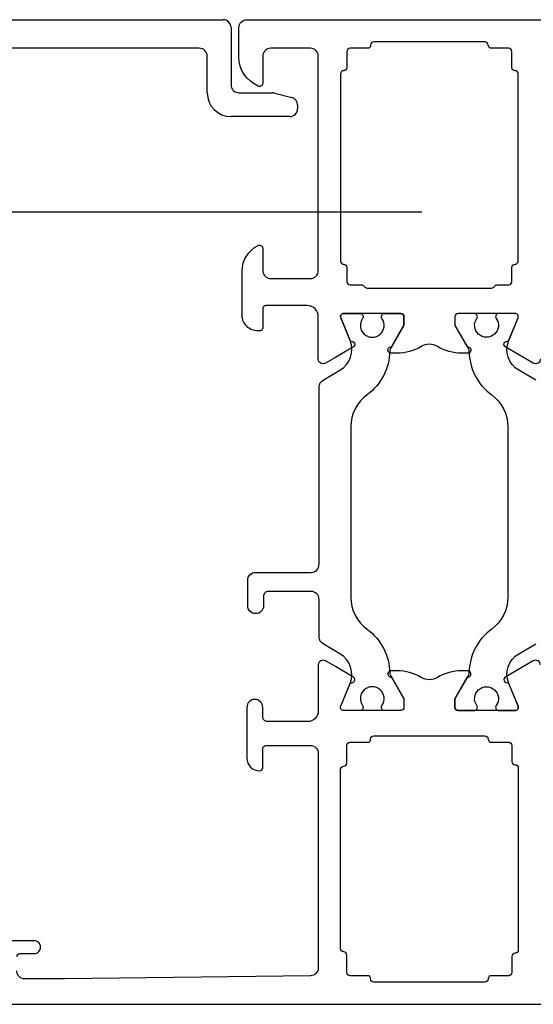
# Model space of a CAD drawing. Header units: millimetres. Extents: x 111285 to 237437, y -9513 to 52045.
# Tile 67 of 117: x 140112 to 140145, y 400 to 462. Entities that reach past the tile are written whole.
import ezdxf

# ---------------------------------------------------------------- set-up
doc = ezdxf.new("R2010")
doc.units = ezdxf.units.MM
doc.header["$LTSCALE"] = 100
doc.linetypes.add('ACAD_ISO10W100', pattern=[18, 12, -3, 0, -3])
doc.layers.get('0').update_dxf_attribs({"color": 252})
doc.layers.add('0-BUITENKOZIJNEN', color=252, linetype='Continuous')

# ---------------------------------------------------------------- blocks, each defined once
blk = doc.blocks.new('SR8-hori')
at = {"linetype": 'ACAD_ISO10W100', "ltscale": 0.25}
blk.add_line((2459.451, 44.803), (2505.523, 44.806), dxfattribs=at)
at = {"linetype": 'Continuous'}
blk.add_lwpolyline([(2503.504, 15.775, 0.126173), (2503.544, 15.632), (2504.4, 14.15), (2504.4, 13.6, -0.414214), (2504.2, 13.4), (2503.175, 13.4, -0.609065), (2503.012, 13.716, 1.936492), (2501.788, 13.716, -0.609065), (2501.625, 13.4), (2500.598, 13.4), (2500.598, 13.4, -0.534511), (2500.413, 13.677), (2500.413, 13.677), (2501.004, 15.102, 0.376373), (2500.368, 16.975), (2499.3, 17.592, -0.267949), (2499.05, 18.025), (2499.05, 20.4, 0.414214), (2498.55, 20.9), (2495.85, 20.9, 0.414214), (2495.55, 20.6), (2495.55, 20, -1), (2494.55, 20), (2494.55, 21.6, -0.414214), (2495.05, 22.1), (2498.55, 22.1, 0.414214), (2499.05, 22.6), (2499.05, 33.775, -0.267949), (2499.3, 34.208), (2500.368, 34.825, 0.376373), (2501.004, 36.698), (2500.413, 38.123, -0.534511), (2500.598, 38.4), (2501.625, 38.4, -0.609065), (2501.788, 38.084, 1.936492), (2503.012, 38.084, -0.609065), (2503.175, 38.4), (2504.2, 38.4), (2504.2, 38.4, -0.414214), (2504.4, 38.2), (2504.4, 38.2), (2504.4, 37.65), (2503.544, 36.168, 0.126173), (2503.504, 36.025, -0.233397), (2502.073, 33.276, 0.239087), (2501.05, 31.259), (2501.05, 20.541, 0.239087), (2502.073, 18.524, -0.233397)], format="xyb", close=True, dxfattribs=at)
blk.add_lwpolyline([(2512.7, 34.208), (2511.632, 34.825, -0.376373), (2510.996, 36.698), (2511.587, 38.123, 0.534511), (2511.402, 38.4), (2510.375, 38.4, 0.609065), (2510.212, 38.084, -1.936492), (2508.988, 38.084, 0.609065), (2508.825, 38.4), (2507.8, 38.4), (2507.8, 38.4, 0.414214), (2507.6, 38.2), (2507.6, 38.2), (2507.6, 37.65), (2508.456, 36.168, -0.126173), (2508.496, 36.025, 0.233397), (2509.927, 33.276, -0.239087), (2510.95, 31.259), (2510.95, 20.541, -0.239087), (2509.927, 18.524, 0.233397), (2508.496, 15.775, -0.126173), (2508.456, 15.632), (2507.6, 14.15), (2507.6, 13.6, 0.414214), (2507.8, 13.4), (2508.825, 13.4, 0.609065), (2508.988, 13.716, -1.936492), (2510.212, 13.716, 0.609065), (2510.375, 13.4), (2511.402, 13.4), (2511.402, 13.4, 0.534511), (2511.587, 13.677), (2511.587, 13.677), (2510.996, 15.102, -0.376373), (2511.632, 16.975), (2512.7, 17.592, 0.267949)], format="xyb", dxfattribs=at)
at = {"layer": '0-BUITENKOZIJNEN', "linetype": 'Continuous'}
for p, q in [((2450.5, 56.9), (2493, 56.9)), ((2493.5, 56.4), (2493.5, 52.8)), ((2491.5, 55.1), (2468, 55.1)), ((2492, 52.3), (2492, 54.6)), ((2492, 54.6), (2492, 54.6)), ((2493.5, 52.8), (2493.5, 52.8)), ((2492, 52.3), (2492, 52.3)), ((2494, 52.3), (2496.134, 52.3)), ((2496.134, 52.3), (2496.134, 52.3)), ((2496.264, 52.283), (2497.329, 51.997)), ((2497.7, 51.514), (2497.7, 51.3)), ((2497.2, 50.8), (2493.5, 50.8))]:
    blk.add_line(p, q, dxfattribs=at)
for points in [[(2513, 35.533, -0.57735), (2512.55, 35.273), (2512.55, 35.273), (2511.921, 35.636), (2511.921, 35.636), (2510.82, 36.272, -1), (2510.973, 36.642), (2511.587, 38.123), (2511.587, 38.123, 0.534511), (2511.402, 38.4), (2511.402, 38.4), (2507.8, 38.4), (2507.8, 38.4, 0.414214), (2507.6, 38.2), (2507.6, 38.2), (2507.6, 37.66), (2507.6, 37.66), (2508.386, 36.298), (2508.386, 36.298, -1.077346), (2508.416, 35.9), (2508.416, 35.9), (2508.039, 35.9), (2508.039, 35.9, -0.134511), (2506.51, 36.319, 0.273978), (2505.49, 36.319, -0.134511), (2503.961, 35.9), (2503.961, 35.9), (2503.584, 35.9), (2503.584, 35.9, -1.077346), (2503.614, 36.298), (2503.614, 36.298), (2504.4, 37.66), (2504.4, 37.66), (2504.4, 38.2), (2504.4, 38.2, 0.414214), (2504.2, 38.4), (2500.598, 38.4, 0.534511), (2500.413, 38.123), (2501.027, 36.642, -1), (2501.18, 36.272), (2500.079, 35.636), (2499.45, 35.273, -0.57735), (2499, 35.533), (2499, 38.2, 0.414214), (2498.3, 38.9), (2495.7, 38.9, 0.414214), (2495.5, 38.7), (2495.5, 37.5, -0.414214), (2495.3, 37.3), (2495.2, 37.3, -0.414214), (2494.2, 38.3), (2494.2, 41.061, -0.287008), (2495.212, 42.68, -0.553992), (2495.5, 42.5), (2495.5, 41.1, 0.414214), (2496, 40.6), (2498.5, 40.6, 0.414214), (2499, 41.1), (2499, 54.6, 0.414214), (2498.5, 55.1), (2496, 55.1, 0.414214), (2495.5, 54.6), (2495.5, 52.9, -0.536675), (2495.222, 52.716, -0.301511), (2494, 54.558), (2494, 56.4, -0.414214), (2494.5, 56.9), (2517.5, 56.9, -0.414214)], [(2513, 16.267, 0.57735), (2512.55, 16.527), (2511.921, 16.164), (2510.82, 15.528, 1), (2510.973, 15.158), (2511.587, 13.677, -0.534511), (2511.402, 13.4), (2507.8, 13.4, -0.414214), (2507.6, 13.6), (2507.6, 14.14), (2508.386, 15.502, 1.077346), (2508.416, 15.9), (2508.039, 15.9, 0.134511), (2506.51, 15.481, -0.273978), (2505.49, 15.481, 0.134511), (2503.961, 15.9), (2503.584, 15.9, 1.077346), (2503.614, 15.502), (2504.4, 14.14), (2504.4, 13.6, -0.414214), (2504.2, 13.4), (2500.598, 13.4, -0.534511), (2500.413, 13.677), (2501.027, 15.158, 1), (2501.18, 15.528), (2500.079, 16.164), (2499.45, 16.527), (2499.45, 16.527, 0.57735), (2499, 16.267), (2499, 16.267), (2499, 13.4, -0.414214), (2498.3, 12.7), (2495.8, 12.7, -0.414214), (2495.5, 13), (2495.5, 13.6, 0.414214), (2495, 14.1, 0.414214), (2494.5, 13.6), (2494.5, 13.6), (2494.5, 10.4, 0.414214), (2495.3, 9.6, 0.414214), (2495.5, 9.8), (2495.5, 11), (2495.5, 11, -0.414214), (2495.7, 11.2), (2498.5, 11.2), (2498.5, 11.2, -0.414214), (2499, 10.7), (2499, -2.8, -0.414214), (2498.5, -3.3), (2483, -3.5), (2480.5, -3.5, -0.414214), (2480, -3)], [(2480, -2.1, -0.414214), (2480.2, -1.9), (2480.2, -1.9), (2481.1, -1.9, 0.414214), (2481.5, -1.5, 0.414214), (2481.1, -1.1), (2478, -1.1)], [(2472.5, -5.1), (2539.5, -5.1, 0.414214)]]:
    blk.add_lwpolyline(points, format="xyb", dxfattribs=at)
for points in [[(2511.6, 47.594), (2511.6, 53.487), (2511.6, 53.487, 0.414214), (2511.4, 53.687), (2511.4, 53.687, -0.414214), (2511.2, 53.887), (2511.2, 53.887), (2511.2, 54.9), (2511.2, 54.9, 0.414214), (2511, 55.1), (2511, 55.1), (2509.9, 55.1), (2509.9, 55.1, -0.414214), (2509.7, 55.3), (2509.7, 55.3, 0.414214), (2509.5, 55.5), (2509.5, 55.5), (2506, 55.5), (2506, 55.5), (2502.5, 55.5, 0.414214), (2502.3, 55.3), (2502.3, 55.3, -0.414214), (2502.1, 55.1), (2502.1, 55.1), (2501, 55.1), (2501, 55.1, 0.414214), (2500.8, 54.9), (2500.8, 54.9), (2500.8, 53.887), (2500.8, 53.887, -0.414214), (2500.6, 53.687), (2500.6, 53.687, 0.414214), (2500.4, 53.487), (2500.4, 53.487), (2500.4, 47.594), (2500.4, 41.7, 0.414214), (2500.6, 41.5, -0.414214), (2500.8, 41.3), (2500.8, 40.4, 0.414214), (2501, 40.2), (2501.727, 40.2, -0.267949), (2501.9, 40.1), (2501.9, 40.1, 0.267949), (2502.073, 40), (2506, 40), (2509.927, 40, 0.267949), (2510.1, 40.1, -0.267949), (2510.273, 40.2), (2511, 40.2, 0.414214), (2511.2, 40.4), (2511.2, 41.3, -0.414214), (2511.4, 41.5, 0.414214), (2511.6, 41.7), (2511.6, 41.7)], [(2511.6, 9.787), (2511.6, -1.687, -0.414214), (2511.4, -1.887, 0.414214), (2511.2, -2.087), (2511.2, -3.1, -0.414214), (2511, -3.3), (2509.9, -3.3, 0.414214), (2509.7, -3.5, -0.414214), (2509.5, -3.7), (2506, -3.7), (2502.5, -3.7), (2502.5, -3.7, -0.414214), (2502.3, -3.5), (2502.3, -3.5, 0.414214), (2502.1, -3.3), (2502.1, -3.3), (2501, -3.3), (2501, -3.3, -0.414214), (2500.8, -3.1), (2500.8, -3.1), (2500.8, -2, 0.414214), (2500.6, -1.8, -0.414214), (2500.4, -1.6), (2500.4, 9.7, -0.414214), (2500.6, 9.9, 0.414214), (2500.8, 10.1), (2500.8, 11.2, -0.414214), (2501, 11.4), (2502.1, 11.4, 0.414214), (2502.3, 11.6, -0.414214), (2502.5, 11.8), (2506, 11.8), (2509.5, 11.8, -0.414214), (2509.7, 11.6, 0.414214), (2509.9, 11.4), (2511, 11.4, -0.414214), (2511.2, 11.2), (2511.2, 10.187, 0.414214), (2511.4, 9.987, -0.414214)]]:
    blk.add_lwpolyline(points, format="xyb", close=True, dxfattribs=at)
for centre, radius, start, end in [((2493, 56.4), 0.5, 0, 90), ((2491.5, 54.6), 0.5, 0, 90), ((2494, 52.8), 0.5, 180, 270), ((2493.5, 52.3), 1.5, 180, 270), ((2496.134, 51.8), 0.5, 75, 90), ((2497.2, 51.514), 0.5, 0, 75), ((2497.2, 51.3), 0.5, 270, 0)]:
    blk.add_arc(centre, radius, start, end, dxfattribs=at)
blk = doc.blocks.new('onderlegger beganegrond')
blk.add_blockref('SR8-hori', (11480, 405.1))

msp = doc.modelspace()

# ---------------------------------------------------------------- linework, layer by layer
at = {"linetype": 'ACAD_ISO10W100', "ltscale": 0.25}
msp.add_line((140091.45, 449.903), (140137.522, 449.906), dxfattribs=at)
msp.add_line((140091.45, 449.903), (140137.522, 449.906), dxfattribs=at)
msp.add_line((140091.45, 449.903), (140137.522, 449.906), dxfattribs=at)
at = {"linetype": 'Continuous'}
msp.add_lwpolyline([(140135.503, 420.875, 0.126173), (140135.543, 420.732), (140136.399, 419.25), (140136.399, 418.7, -0.414214), (140136.199, 418.5), (140135.173, 418.5, -0.609065), (140135.01, 418.816, 1.936492), (140133.787, 418.816, -0.609065), (140133.624, 418.5), (140132.597, 418.5), (140132.597, 418.5, -0.534511), (140132.412, 418.777), (140132.412, 418.777), (140133.002, 420.202, 0.376373), (140132.367, 422.075), (140131.299, 422.692, -0.267949), (140131.049, 423.125), (140131.049, 425.5, 0.414214), (140130.549, 426), (140127.849, 426, 0.414214), (140127.549, 425.7), (140127.549, 425.1, -1), (140126.549, 425.1), (140126.549, 426.7, -0.414214), (140127.049, 427.2), (140130.549, 427.2, 0.414214), (140131.049, 427.7), (140131.049, 438.875, -0.267949), (140131.299, 439.308), (140132.367, 439.925, 0.376373), (140133.002, 441.798), (140132.412, 443.223, -0.534511), (140132.597, 443.5), (140133.624, 443.5, -0.609065), (140133.787, 443.184, 1.936492), (140135.01, 443.184, -0.609065), (140135.173, 443.5), (140136.199, 443.5), (140136.199, 443.5, -0.414214), (140136.399, 443.3), (140136.399, 443.3), (140136.399, 442.75), (140135.543, 441.268, 0.126173), (140135.503, 441.125, -0.233397), (140134.071, 438.376, 0.239087), (140133.049, 436.359), (140133.049, 425.641, 0.239087), (140134.071, 423.624, -0.233397)], format="xyb", close=True, dxfattribs=at)
msp.add_lwpolyline([(140135.503, 420.875, 0.126173), (140135.543, 420.732), (140136.399, 419.25), (140136.399, 418.7, -0.414214), (140136.199, 418.5), (140135.173, 418.5, -0.609065), (140135.01, 418.816, 1.936492), (140133.787, 418.816, -0.609065), (140133.624, 418.5), (140132.597, 418.5), (140132.597, 418.5, -0.534511), (140132.412, 418.777), (140132.412, 418.777), (140133.002, 420.202, 0.376373), (140132.367, 422.075), (140131.299, 422.692, -0.267949), (140131.049, 423.125), (140131.049, 425.5, 0.414214), (140130.549, 426), (140127.849, 426, 0.414214), (140127.549, 425.7), (140127.549, 425.1, -1), (140126.549, 425.1), (140126.549, 426.7, -0.414214), (140127.049, 427.2), (140130.549, 427.2, 0.414214), (140131.049, 427.7), (140131.049, 438.875, -0.267949), (140131.299, 439.308), (140132.367, 439.925, 0.376373), (140133.002, 441.798), (140132.412, 443.223, -0.534511), (140132.597, 443.5), (140133.624, 443.5, -0.609065), (140133.787, 443.184, 1.936492), (140135.01, 443.184, -0.609065), (140135.173, 443.5), (140136.199, 443.5), (140136.199, 443.5, -0.414214), (140136.399, 443.3), (140136.399, 443.3), (140136.399, 442.75), (140135.543, 441.268, 0.126173), (140135.503, 441.125, -0.233397), (140134.071, 438.376, 0.239087), (140133.049, 436.359), (140133.049, 425.641, 0.239087), (140134.071, 423.624, -0.233397)], format="xyb", close=True, dxfattribs=at)
msp.add_lwpolyline([(140135.503, 420.875, 0.126173), (140135.543, 420.732), (140136.399, 419.25), (140136.399, 418.7, -0.414214), (140136.199, 418.5), (140135.173, 418.5, -0.609065), (140135.01, 418.816, 1.936492), (140133.787, 418.816, -0.609065), (140133.624, 418.5), (140132.597, 418.5), (140132.597, 418.5, -0.534511), (140132.412, 418.777), (140132.412, 418.777), (140133.002, 420.202, 0.376373), (140132.367, 422.075), (140131.299, 422.692, -0.267949), (140131.049, 423.125), (140131.049, 425.5, 0.414214), (140130.549, 426), (140127.849, 426, 0.414214), (140127.549, 425.7), (140127.549, 425.1, -1), (140126.549, 425.1), (140126.549, 426.7, -0.414214), (140127.049, 427.2), (140130.549, 427.2, 0.414214), (140131.049, 427.7), (140131.049, 438.875, -0.267949), (140131.299, 439.308), (140132.367, 439.925, 0.376373), (140133.002, 441.798), (140132.412, 443.223, -0.534511), (140132.597, 443.5), (140133.624, 443.5, -0.609065), (140133.787, 443.184, 1.936492), (140135.01, 443.184, -0.609065), (140135.173, 443.5), (140136.199, 443.5), (140136.199, 443.5, -0.414214), (140136.399, 443.3), (140136.399, 443.3), (140136.399, 442.75), (140135.543, 441.268, 0.126173), (140135.503, 441.125, -0.233397), (140134.071, 438.376, 0.239087), (140133.049, 436.359), (140133.049, 425.641, 0.239087), (140134.071, 423.624, -0.233397)], format="xyb", close=True, dxfattribs=at)
msp.add_lwpolyline([(140144.699, 439.308), (140143.63, 439.925, -0.376373), (140142.995, 441.798), (140143.585, 443.223, 0.534511), (140143.4, 443.5), (140142.373, 443.5, 0.609065), (140142.21, 443.184, -1.936492), (140140.987, 443.184, 0.609065), (140140.824, 443.5), (140139.799, 443.5), (140139.799, 443.5, 0.414214), (140139.599, 443.3), (140139.599, 443.3), (140139.599, 442.75), (140140.454, 441.268, -0.126173), (140140.494, 441.125, 0.233397), (140141.926, 438.376, -0.239087), (140142.949, 436.359), (140142.949, 425.641, -0.239087), (140141.926, 423.624, 0.233397), (140140.494, 420.875, -0.126173), (140140.454, 420.732), (140139.599, 419.25), (140139.599, 418.7, 0.414214), (140139.799, 418.5), (140140.824, 418.5, 0.609065), (140140.987, 418.816, -1.936492), (140142.21, 418.816, 0.609065), (140142.373, 418.5), (140143.4, 418.5), (140143.4, 418.5, 0.534511), (140143.585, 418.777), (140143.585, 418.777), (140142.995, 420.202, -0.376373), (140143.63, 422.075), (140144.699, 422.692, 0.267949)], format="xyb", dxfattribs=at)
msp.add_lwpolyline([(140144.699, 439.308), (140143.63, 439.925, -0.376373), (140142.995, 441.798), (140143.585, 443.223, 0.534511), (140143.4, 443.5), (140142.373, 443.5, 0.609065), (140142.21, 443.184, -1.936492), (140140.987, 443.184, 0.609065), (140140.824, 443.5), (140139.799, 443.5), (140139.799, 443.5, 0.414214), (140139.599, 443.3), (140139.599, 443.3), (140139.599, 442.75), (140140.454, 441.268, -0.126173), (140140.494, 441.125, 0.233397), (140141.926, 438.376, -0.239087), (140142.949, 436.359), (140142.949, 425.641, -0.239087), (140141.926, 423.624, 0.233397), (140140.494, 420.875, -0.126173), (140140.454, 420.732), (140139.599, 419.25), (140139.599, 418.7, 0.414214), (140139.799, 418.5), (140140.824, 418.5, 0.609065), (140140.987, 418.816, -1.936492), (140142.21, 418.816, 0.609065), (140142.373, 418.5), (140143.4, 418.5), (140143.4, 418.5, 0.534511), (140143.585, 418.777), (140143.585, 418.777), (140142.995, 420.202, -0.376373), (140143.63, 422.075), (140144.699, 422.692, 0.267949)], format="xyb", dxfattribs=at)
msp.add_lwpolyline([(140144.699, 439.308), (140143.63, 439.925, -0.376373), (140142.995, 441.798), (140143.585, 443.223, 0.534511), (140143.4, 443.5), (140142.373, 443.5, 0.609065), (140142.21, 443.184, -1.936492), (140140.987, 443.184, 0.609065), (140140.824, 443.5), (140139.799, 443.5), (140139.799, 443.5, 0.414214), (140139.599, 443.3), (140139.599, 443.3), (140139.599, 442.75), (140140.454, 441.268, -0.126173), (140140.494, 441.125, 0.233397), (140141.926, 438.376, -0.239087), (140142.949, 436.359), (140142.949, 425.641, -0.239087), (140141.926, 423.624, 0.233397), (140140.494, 420.875, -0.126173), (140140.454, 420.732), (140139.599, 419.25), (140139.599, 418.7, 0.414214), (140139.799, 418.5), (140140.824, 418.5, 0.609065), (140140.987, 418.816, -1.936492), (140142.21, 418.816, 0.609065), (140142.373, 418.5), (140143.4, 418.5), (140143.4, 418.5, 0.534511), (140143.585, 418.777), (140143.585, 418.777), (140142.995, 420.202, -0.376373), (140143.63, 422.075), (140144.699, 422.692, 0.267949)], format="xyb", dxfattribs=at)
at = {"layer": '0-BUITENKOZIJNEN', "linetype": 'Continuous'}
for p, q in [((140082.499, 462), (140124.999, 462)), ((140082.499, 462), (140124.999, 462)), ((140082.499, 462), (140124.999, 462)), ((140125.499, 461.5), (140125.499, 457.9)), ((140125.499, 461.5), (140125.499, 457.9)), ((140125.499, 461.5), (140125.499, 457.9)), ((140123.499, 460.2), (140099.999, 460.2)), ((140123.499, 460.2), (140099.999, 460.2)), ((140123.499, 460.2), (140099.999, 460.2)), ((140123.999, 457.4), (140123.999, 459.7)), ((140123.999, 459.7), (140123.999, 459.7)), ((140123.999, 457.4), (140123.999, 459.7)), ((140123.999, 459.7), (140123.999, 459.7)), ((140123.999, 457.4), (140123.999, 459.7)), ((140123.999, 459.7), (140123.999, 459.7)), ((140125.499, 457.9), (140125.499, 457.9)), ((140125.499, 457.9), (140125.499, 457.9)), ((140125.499, 457.9), (140125.499, 457.9)), ((140123.999, 457.4), (140123.999, 457.4)), ((140123.999, 457.4), (140123.999, 457.4)), ((140123.999, 457.4), (140123.999, 457.4)), ((140125.999, 457.4), (140128.133, 457.4)), ((140125.999, 457.4), (140128.133, 457.4)), ((140125.999, 457.4), (140128.133, 457.4)), ((140128.133, 457.4), (140128.133, 457.4)), ((140128.133, 457.4), (140128.133, 457.4)), ((140128.133, 457.4), (140128.133, 457.4)), ((140128.262, 457.383), (140129.328, 457.097)), ((140128.262, 457.383), (140129.328, 457.097)), ((140128.262, 457.383), (140129.328, 457.097)), ((140129.699, 456.614), (140129.699, 456.4)), ((140129.699, 456.614), (140129.699, 456.4)), ((140129.699, 456.614), (140129.699, 456.4)), ((140129.199, 455.9), (140125.499, 455.9)), ((140129.199, 455.9), (140125.499, 455.9)), ((140129.199, 455.9), (140125.499, 455.9))]:
    msp.add_line(p, q, dxfattribs=at)
for points in [[(140144.999, 440.633, -0.57735), (140144.549, 440.373), (140144.549, 440.373), (140143.92, 440.736), (140143.92, 440.736), (140142.818, 441.372, -1), (140142.971, 441.742), (140143.585, 443.223), (140143.585, 443.223, 0.534511), (140143.4, 443.5), (140143.4, 443.5), (140139.799, 443.5), (140139.799, 443.5, 0.414214), (140139.599, 443.3), (140139.599, 443.3), (140139.599, 442.76), (140139.599, 442.76), (140140.385, 441.398), (140140.385, 441.398, -1.077346), (140140.415, 441), (140140.415, 441), (140140.037, 441), (140140.037, 441, -0.134511), (140138.508, 441.419, 0.273978), (140137.489, 441.419, -0.134511), (140135.96, 441), (140135.96, 441), (140135.582, 441), (140135.582, 441, -1.077346), (140135.612, 441.398), (140135.612, 441.398), (140136.399, 442.76), (140136.399, 442.76), (140136.399, 443.3), (140136.399, 443.3, 0.414214), (140136.199, 443.5), (140132.597, 443.5, 0.534511), (140132.412, 443.223), (140133.026, 441.742, -1), (140133.179, 441.372), (140132.077, 440.736), (140131.449, 440.373, -0.57735), (140130.999, 440.633), (140130.999, 443.3, 0.414214), (140130.299, 444), (140127.699, 444, 0.414214), (140127.499, 443.8), (140127.499, 442.6, -0.414214), (140127.299, 442.4), (140127.199, 442.4, -0.414214), (140126.199, 443.4), (140126.199, 446.161, -0.287008), (140127.211, 447.78, -0.553992), (140127.499, 447.6), (140127.499, 446.2, 0.414214), (140127.999, 445.7), (140130.499, 445.7, 0.414214), (140130.999, 446.2), (140130.999, 459.7, 0.414214), (140130.499, 460.2), (140127.999, 460.2, 0.414214), (140127.499, 459.7), (140127.499, 458, -0.536675), (140127.221, 457.816, -0.301511), (140125.999, 459.658), (140125.999, 461.5, -0.414214), (140126.499, 462), (140149.499, 462, -0.414214)], [(140144.999, 440.633, -0.57735), (140144.549, 440.373), (140144.549, 440.373), (140143.92, 440.736), (140143.92, 440.736), (140142.818, 441.372, -1), (140142.971, 441.742), (140143.585, 443.223), (140143.585, 443.223, 0.534511), (140143.4, 443.5), (140143.4, 443.5), (140139.799, 443.5), (140139.799, 443.5, 0.414214), (140139.599, 443.3), (140139.599, 443.3), (140139.599, 442.76), (140139.599, 442.76), (140140.385, 441.398), (140140.385, 441.398, -1.077346), (140140.415, 441), (140140.415, 441), (140140.037, 441), (140140.037, 441, -0.134511), (140138.508, 441.419, 0.273978), (140137.489, 441.419, -0.134511), (140135.96, 441), (140135.96, 441), (140135.582, 441), (140135.582, 441, -1.077346), (140135.612, 441.398), (140135.612, 441.398), (140136.399, 442.76), (140136.399, 442.76), (140136.399, 443.3), (140136.399, 443.3, 0.414214), (140136.199, 443.5), (140132.597, 443.5, 0.534511), (140132.412, 443.223), (140133.026, 441.742, -1), (140133.179, 441.372), (140132.077, 440.736), (140131.449, 440.373, -0.57735), (140130.999, 440.633), (140130.999, 443.3, 0.414214), (140130.299, 444), (140127.699, 444, 0.414214), (140127.499, 443.8), (140127.499, 442.6, -0.414214), (140127.299, 442.4), (140127.199, 442.4, -0.414214), (140126.199, 443.4), (140126.199, 446.161, -0.287008), (140127.211, 447.78, -0.553992), (140127.499, 447.6), (140127.499, 446.2, 0.414214), (140127.999, 445.7), (140130.499, 445.7, 0.414214), (140130.999, 446.2), (140130.999, 459.7, 0.414214), (140130.499, 460.2), (140127.999, 460.2, 0.414214), (140127.499, 459.7), (140127.499, 458, -0.536675), (140127.221, 457.816, -0.301511), (140125.999, 459.658), (140125.999, 461.5, -0.414214), (140126.499, 462), (140149.499, 462, -0.414214)], [(140144.999, 440.633, -0.57735), (140144.549, 440.373), (140144.549, 440.373), (140143.92, 440.736), (140143.92, 440.736), (140142.818, 441.372, -1), (140142.971, 441.742), (140143.585, 443.223), (140143.585, 443.223, 0.534511), (140143.4, 443.5), (140143.4, 443.5), (140139.799, 443.5), (140139.799, 443.5, 0.414214), (140139.599, 443.3), (140139.599, 443.3), (140139.599, 442.76), (140139.599, 442.76), (140140.385, 441.398), (140140.385, 441.398, -1.077346), (140140.415, 441), (140140.415, 441), (140140.037, 441), (140140.037, 441, -0.134511), (140138.508, 441.419, 0.273978), (140137.489, 441.419, -0.134511), (140135.96, 441), (140135.96, 441), (140135.582, 441), (140135.582, 441, -1.077346), (140135.612, 441.398), (140135.612, 441.398), (140136.399, 442.76), (140136.399, 442.76), (140136.399, 443.3), (140136.399, 443.3, 0.414214), (140136.199, 443.5), (140132.597, 443.5, 0.534511), (140132.412, 443.223), (140133.026, 441.742, -1), (140133.179, 441.372), (140132.077, 440.736), (140131.449, 440.373, -0.57735), (140130.999, 440.633), (140130.999, 443.3, 0.414214), (140130.299, 444), (140127.699, 444, 0.414214), (140127.499, 443.8), (140127.499, 442.6, -0.414214), (140127.299, 442.4), (140127.199, 442.4, -0.414214), (140126.199, 443.4), (140126.199, 446.161, -0.287008), (140127.211, 447.78, -0.553992), (140127.499, 447.6), (140127.499, 446.2, 0.414214), (140127.999, 445.7), (140130.499, 445.7, 0.414214), (140130.999, 446.2), (140130.999, 459.7, 0.414214), (140130.499, 460.2), (140127.999, 460.2, 0.414214), (140127.499, 459.7), (140127.499, 458, -0.536675), (140127.221, 457.816, -0.301511), (140125.999, 459.658), (140125.999, 461.5, -0.414214), (140126.499, 462), (140149.499, 462, -0.414214)], [(140144.999, 421.367, 0.57735), (140144.549, 421.627), (140143.92, 421.264), (140142.818, 420.628, 1), (140142.971, 420.258), (140143.585, 418.777, -0.534511), (140143.4, 418.5), (140139.799, 418.5, -0.414214), (140139.599, 418.7), (140139.599, 419.24), (140140.385, 420.602, 1.077346), (140140.415, 421), (140140.037, 421, 0.134511), (140138.508, 420.581, -0.273978), (140137.489, 420.581, 0.134511), (140135.96, 421), (140135.582, 421, 1.077346), (140135.612, 420.602), (140136.399, 419.24), (140136.399, 418.7, -0.414214), (140136.199, 418.5), (140132.597, 418.5, -0.534511), (140132.412, 418.777), (140133.026, 420.258, 1), (140133.179, 420.628), (140132.077, 421.264), (140131.449, 421.627), (140131.449, 421.627, 0.57735), (140130.999, 421.367), (140130.999, 421.367), (140130.999, 418.5, -0.414214), (140130.299, 417.8), (140127.799, 417.8, -0.414214), (140127.499, 418.1), (140127.499, 418.7, 0.414214), (140126.999, 419.2, 0.414214), (140126.499, 418.7), (140126.499, 418.7), (140126.499, 415.5, 0.414214), (140127.299, 414.7, 0.414214), (140127.499, 414.9), (140127.499, 416.1), (140127.499, 416.1, -0.414214), (140127.699, 416.3), (140130.499, 416.3), (140130.499, 416.3, -0.414214), (140130.999, 415.8), (140130.999, 402.3, -0.414214), (140130.499, 401.8), (140114.999, 401.6), (140112.499, 401.6, -0.414214), (140111.999, 402.1)], [(140144.999, 421.367, 0.57735), (140144.549, 421.627), (140143.92, 421.264), (140142.818, 420.628, 1), (140142.971, 420.258), (140143.585, 418.777, -0.534511), (140143.4, 418.5), (140139.799, 418.5, -0.414214), (140139.599, 418.7), (140139.599, 419.24), (140140.385, 420.602, 1.077346), (140140.415, 421), (140140.037, 421, 0.134511), (140138.508, 420.581, -0.273978), (140137.489, 420.581, 0.134511), (140135.96, 421), (140135.582, 421, 1.077346), (140135.612, 420.602), (140136.399, 419.24), (140136.399, 418.7, -0.414214), (140136.199, 418.5), (140132.597, 418.5, -0.534511), (140132.412, 418.777), (140133.026, 420.258, 1), (140133.179, 420.628), (140132.077, 421.264), (140131.449, 421.627), (140131.449, 421.627, 0.57735), (140130.999, 421.367), (140130.999, 421.367), (140130.999, 418.5, -0.414214), (140130.299, 417.8), (140127.799, 417.8, -0.414214), (140127.499, 418.1), (140127.499, 418.7, 0.414214), (140126.999, 419.2, 0.414214), (140126.499, 418.7), (140126.499, 418.7), (140126.499, 415.5, 0.414214), (140127.299, 414.7, 0.414214), (140127.499, 414.9), (140127.499, 416.1), (140127.499, 416.1, -0.414214), (140127.699, 416.3), (140130.499, 416.3), (140130.499, 416.3, -0.414214), (140130.999, 415.8), (140130.999, 402.3, -0.414214), (140130.499, 401.8), (140114.999, 401.6), (140112.499, 401.6, -0.414214), (140111.999, 402.1)], [(140144.999, 421.367, 0.57735), (140144.549, 421.627), (140143.92, 421.264), (140142.818, 420.628, 1), (140142.971, 420.258), (140143.585, 418.777, -0.534511), (140143.4, 418.5), (140139.799, 418.5, -0.414214), (140139.599, 418.7), (140139.599, 419.24), (140140.385, 420.602, 1.077346), (140140.415, 421), (140140.037, 421, 0.134511), (140138.508, 420.581, -0.273978), (140137.489, 420.581, 0.134511), (140135.96, 421), (140135.582, 421, 1.077346), (140135.612, 420.602), (140136.399, 419.24), (140136.399, 418.7, -0.414214), (140136.199, 418.5), (140132.597, 418.5, -0.534511), (140132.412, 418.777), (140133.026, 420.258, 1), (140133.179, 420.628), (140132.077, 421.264), (140131.449, 421.627), (140131.449, 421.627, 0.57735), (140130.999, 421.367), (140130.999, 421.367), (140130.999, 418.5, -0.414214), (140130.299, 417.8), (140127.799, 417.8, -0.414214), (140127.499, 418.1), (140127.499, 418.7, 0.414214), (140126.999, 419.2, 0.414214), (140126.499, 418.7), (140126.499, 418.7), (140126.499, 415.5, 0.414214), (140127.299, 414.7, 0.414214), (140127.499, 414.9), (140127.499, 416.1), (140127.499, 416.1, -0.414214), (140127.699, 416.3), (140130.499, 416.3), (140130.499, 416.3, -0.414214), (140130.999, 415.8), (140130.999, 402.3, -0.414214), (140130.499, 401.8), (140114.999, 401.6), (140112.499, 401.6, -0.414214), (140111.999, 402.1)], [(140111.999, 403, -0.414214), (140112.199, 403.2), (140112.199, 403.2), (140113.099, 403.2, 0.414214), (140113.499, 403.6, 0.414214), (140113.099, 404), (140109.999, 404)], [(140111.999, 403, -0.414214), (140112.199, 403.2), (140112.199, 403.2), (140113.099, 403.2, 0.414214), (140113.499, 403.6, 0.414214), (140113.099, 404), (140109.999, 404)], [(140111.999, 403, -0.414214), (140112.199, 403.2), (140112.199, 403.2), (140113.099, 403.2, 0.414214), (140113.499, 403.6, 0.414214), (140113.099, 404), (140109.999, 404)], [(140104.499, 400), (140171.499, 400, 0.414214)], [(140104.499, 400), (140171.499, 400, 0.414214)], [(140104.499, 400), (140171.499, 400, 0.414214)]]:
    msp.add_lwpolyline(points, format="xyb", dxfattribs=at)
for points in [[(140143.599, 452.694), (140143.599, 458.587), (140143.599, 458.587, 0.414214), (140143.399, 458.787), (140143.399, 458.787, -0.414214), (140143.199, 458.987), (140143.199, 458.987), (140143.199, 460), (140143.199, 460, 0.414214), (140142.999, 460.2), (140142.999, 460.2), (140141.899, 460.2), (140141.899, 460.2, -0.414214), (140141.699, 460.4), (140141.699, 460.4, 0.414214), (140141.499, 460.6), (140141.499, 460.6), (140137.999, 460.6), (140137.999, 460.6), (140134.499, 460.6, 0.414214), (140134.299, 460.4), (140134.299, 460.4, -0.414214), (140134.099, 460.2), (140134.099, 460.2), (140132.999, 460.2), (140132.999, 460.2, 0.414214), (140132.799, 460), (140132.799, 460), (140132.799, 458.987), (140132.799, 458.987, -0.414214), (140132.599, 458.787), (140132.599, 458.787, 0.414214), (140132.399, 458.587), (140132.399, 458.587), (140132.399, 452.694), (140132.399, 446.8, 0.414214), (140132.599, 446.6, -0.414214), (140132.799, 446.4), (140132.799, 445.5, 0.414214), (140132.999, 445.3), (140133.725, 445.3, -0.267949), (140133.899, 445.2), (140133.899, 445.2, 0.267949), (140134.072, 445.1), (140137.999, 445.1), (140141.925, 445.1, 0.267949), (140142.099, 445.2, -0.267949), (140142.272, 445.3), (140142.999, 445.3, 0.414214), (140143.199, 445.5), (140143.199, 446.4, -0.414214), (140143.399, 446.6, 0.414214), (140143.599, 446.8), (140143.599, 446.8)], [(140143.599, 452.694), (140143.599, 458.587), (140143.599, 458.587, 0.414214), (140143.399, 458.787), (140143.399, 458.787, -0.414214), (140143.199, 458.987), (140143.199, 458.987), (140143.199, 460), (140143.199, 460, 0.414214), (140142.999, 460.2), (140142.999, 460.2), (140141.899, 460.2), (140141.899, 460.2, -0.414214), (140141.699, 460.4), (140141.699, 460.4, 0.414214), (140141.499, 460.6), (140141.499, 460.6), (140137.999, 460.6), (140137.999, 460.6), (140134.499, 460.6, 0.414214), (140134.299, 460.4), (140134.299, 460.4, -0.414214), (140134.099, 460.2), (140134.099, 460.2), (140132.999, 460.2), (140132.999, 460.2, 0.414214), (140132.799, 460), (140132.799, 460), (140132.799, 458.987), (140132.799, 458.987, -0.414214), (140132.599, 458.787), (140132.599, 458.787, 0.414214), (140132.399, 458.587), (140132.399, 458.587), (140132.399, 452.694), (140132.399, 446.8, 0.414214), (140132.599, 446.6, -0.414214), (140132.799, 446.4), (140132.799, 445.5, 0.414214), (140132.999, 445.3), (140133.725, 445.3, -0.267949), (140133.899, 445.2), (140133.899, 445.2, 0.267949), (140134.072, 445.1), (140137.999, 445.1), (140141.925, 445.1, 0.267949), (140142.099, 445.2, -0.267949), (140142.272, 445.3), (140142.999, 445.3, 0.414214), (140143.199, 445.5), (140143.199, 446.4, -0.414214), (140143.399, 446.6, 0.414214), (140143.599, 446.8), (140143.599, 446.8)], [(140143.599, 452.694), (140143.599, 458.587), (140143.599, 458.587, 0.414214), (140143.399, 458.787), (140143.399, 458.787, -0.414214), (140143.199, 458.987), (140143.199, 458.987), (140143.199, 460), (140143.199, 460, 0.414214), (140142.999, 460.2), (140142.999, 460.2), (140141.899, 460.2), (140141.899, 460.2, -0.414214), (140141.699, 460.4), (140141.699, 460.4, 0.414214), (140141.499, 460.6), (140141.499, 460.6), (140137.999, 460.6), (140137.999, 460.6), (140134.499, 460.6, 0.414214), (140134.299, 460.4), (140134.299, 460.4, -0.414214), (140134.099, 460.2), (140134.099, 460.2), (140132.999, 460.2), (140132.999, 460.2, 0.414214), (140132.799, 460), (140132.799, 460), (140132.799, 458.987), (140132.799, 458.987, -0.414214), (140132.599, 458.787), (140132.599, 458.787, 0.414214), (140132.399, 458.587), (140132.399, 458.587), (140132.399, 452.694), (140132.399, 446.8, 0.414214), (140132.599, 446.6, -0.414214), (140132.799, 446.4), (140132.799, 445.5, 0.414214), (140132.999, 445.3), (140133.725, 445.3, -0.267949), (140133.899, 445.2), (140133.899, 445.2, 0.267949), (140134.072, 445.1), (140137.999, 445.1), (140141.925, 445.1, 0.267949), (140142.099, 445.2, -0.267949), (140142.272, 445.3), (140142.999, 445.3, 0.414214), (140143.199, 445.5), (140143.199, 446.4, -0.414214), (140143.399, 446.6, 0.414214), (140143.599, 446.8), (140143.599, 446.8)], [(140143.599, 414.887), (140143.599, 403.413, -0.414214), (140143.399, 403.213, 0.414214), (140143.199, 403.013), (140143.199, 402, -0.414214), (140142.999, 401.8), (140141.899, 401.8, 0.414214), (140141.699, 401.6, -0.414214), (140141.499, 401.4), (140137.999, 401.4), (140134.499, 401.4), (140134.499, 401.4, -0.414214), (140134.299, 401.6), (140134.299, 401.6, 0.414214), (140134.099, 401.8), (140134.099, 401.8), (140132.999, 401.8), (140132.999, 401.8, -0.414214), (140132.799, 402), (140132.799, 402), (140132.799, 403.1, 0.414214), (140132.599, 403.3, -0.414214), (140132.399, 403.5), (140132.399, 414.8, -0.414214), (140132.599, 415, 0.414214), (140132.799, 415.2), (140132.799, 416.3, -0.414214), (140132.999, 416.5), (140134.099, 416.5, 0.414214), (140134.299, 416.7, -0.414214), (140134.499, 416.9), (140137.999, 416.9), (140141.499, 416.9, -0.414214), (140141.699, 416.7, 0.414214), (140141.899, 416.5), (140142.999, 416.5, -0.414214), (140143.199, 416.3), (140143.199, 415.287, 0.414214), (140143.399, 415.087, -0.414214)], [(140143.599, 414.887), (140143.599, 403.413, -0.414214), (140143.399, 403.213, 0.414214), (140143.199, 403.013), (140143.199, 402, -0.414214), (140142.999, 401.8), (140141.899, 401.8, 0.414214), (140141.699, 401.6, -0.414214), (140141.499, 401.4), (140137.999, 401.4), (140134.499, 401.4), (140134.499, 401.4, -0.414214), (140134.299, 401.6), (140134.299, 401.6, 0.414214), (140134.099, 401.8), (140134.099, 401.8), (140132.999, 401.8), (140132.999, 401.8, -0.414214), (140132.799, 402), (140132.799, 402), (140132.799, 403.1, 0.414214), (140132.599, 403.3, -0.414214), (140132.399, 403.5), (140132.399, 414.8, -0.414214), (140132.599, 415, 0.414214), (140132.799, 415.2), (140132.799, 416.3, -0.414214), (140132.999, 416.5), (140134.099, 416.5, 0.414214), (140134.299, 416.7, -0.414214), (140134.499, 416.9), (140137.999, 416.9), (140141.499, 416.9, -0.414214), (140141.699, 416.7, 0.414214), (140141.899, 416.5), (140142.999, 416.5, -0.414214), (140143.199, 416.3), (140143.199, 415.287, 0.414214), (140143.399, 415.087, -0.414214)], [(140143.599, 414.887), (140143.599, 403.413, -0.414214), (140143.399, 403.213, 0.414214), (140143.199, 403.013), (140143.199, 402, -0.414214), (140142.999, 401.8), (140141.899, 401.8, 0.414214), (140141.699, 401.6, -0.414214), (140141.499, 401.4), (140137.999, 401.4), (140134.499, 401.4), (140134.499, 401.4, -0.414214), (140134.299, 401.6), (140134.299, 401.6, 0.414214), (140134.099, 401.8), (140134.099, 401.8), (140132.999, 401.8), (140132.999, 401.8, -0.414214), (140132.799, 402), (140132.799, 402), (140132.799, 403.1, 0.414214), (140132.599, 403.3, -0.414214), (140132.399, 403.5), (140132.399, 414.8, -0.414214), (140132.599, 415, 0.414214), (140132.799, 415.2), (140132.799, 416.3, -0.414214), (140132.999, 416.5), (140134.099, 416.5, 0.414214), (140134.299, 416.7, -0.414214), (140134.499, 416.9), (140137.999, 416.9), (140141.499, 416.9, -0.414214), (140141.699, 416.7, 0.414214), (140141.899, 416.5), (140142.999, 416.5, -0.414214), (140143.199, 416.3), (140143.199, 415.287, 0.414214), (140143.399, 415.087, -0.414214)]]:
    msp.add_lwpolyline(points, format="xyb", close=True, dxfattribs=at)
for centre, radius, start, end in [((140124.999, 461.5), 0.5, 0, 90), ((140124.999, 461.5), 0.5, 0, 90), ((140124.999, 461.5), 0.5, 0, 90), ((140123.499, 459.7), 0.5, 0, 90), ((140123.499, 459.7), 0.5, 0, 90), ((140123.499, 459.7), 0.5, 0, 90), ((140125.999, 457.9), 0.5, 180, 270), ((140125.999, 457.9), 0.5, 180, 270), ((140125.999, 457.9), 0.5, 180, 270), ((140125.499, 457.4), 1.5, 180, 270), ((140125.499, 457.4), 1.5, 180, 270), ((140125.499, 457.4), 1.5, 180, 270), ((140128.133, 456.9), 0.5, 75, 90), ((140128.133, 456.9), 0.5, 75, 90), ((140128.133, 456.9), 0.5, 75, 90), ((140129.199, 456.614), 0.5, 0, 75), ((140129.199, 456.614), 0.5, 0, 75), ((140129.199, 456.614), 0.5, 0, 75), ((140129.199, 456.4), 0.5, 270, 0), ((140129.199, 456.4), 0.5, 270, 0), ((140129.199, 456.4), 0.5, 270, 0)]:
    msp.add_arc(centre, radius, start, end, dxfattribs=at)

# ---------------------------------------------------------------- block references
msp.add_blockref('onderlegger beganegrond', (126151.999, 0))

doc.saveas('drawing.dxf')
